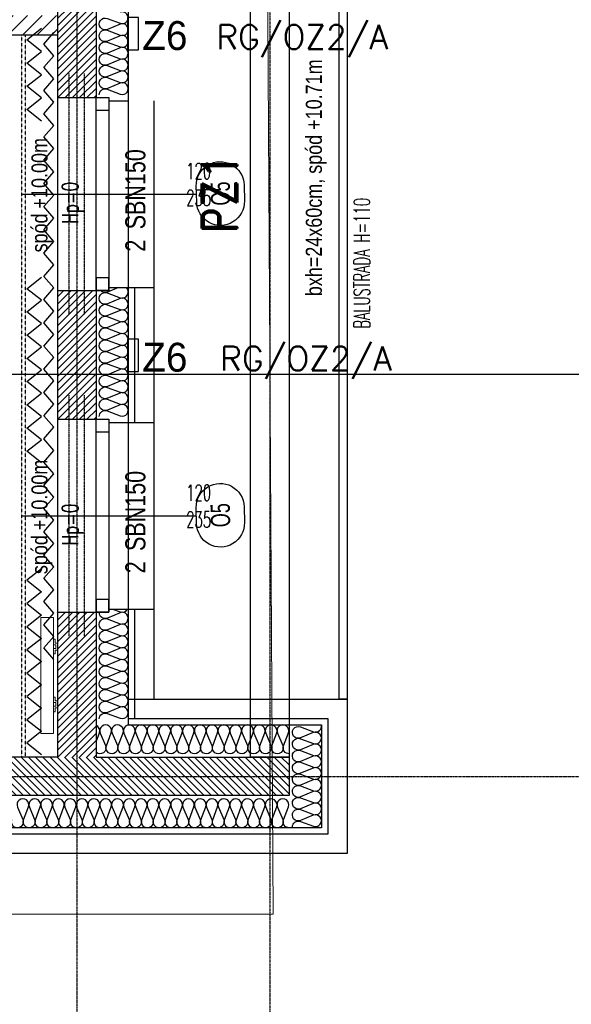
# Model space of a CAD drawing. Header units: millimetres. Extents: x 69081 to 158617, y -37521 to -9534.
# Tile 208 of 256: x 114503 to 114845, y -21415 to -20803. Entities that reach past the tile are written whole.
import ezdxf
from ezdxf.enums import TextEntityAlignment as Align

# ---------------------------------------------------------------- set-up
doc = ezdxf.new("R2010")
doc.units = ezdxf.units.MM
for name, pattern in [('DO', [0.8, 0.6, -0.1, 0, -0.1]), ('DP', [0.5, 0.3, -0.2]), ('KRESKOWA-SREDNIA', [0.2, 0.12, -0.08])]:
    doc.linetypes.add(name, pattern=pattern)
for name, color, linetype in [('0_oświetlenie', 7, 'Continuous'), ('A-----SZ', 8, 'Continuous'), ('A-BUD-MA-MATERIALY', 8, 'Continuous'), ('A-MEB', 8, 'Continuous'), ('A-OSI', 8, 'DO'), ('A-SCI', 7, 'Continuous'), ('AM DRZWI ZEWN', 1, 'Continuous'), ('BA_okn', 7, 'Continuous'), ('BA_okp', 2, 'Continuous'), ('BA_okw', 1, 'DP'), ('BA_sym', 7, 'Continuous'), ('BA_TXG', 3, 'Continuous'), ('BA_txs', 2, 'Continuous'), ('BA_WIC', 1, 'Continuous'), ('BZ_sym', 7, 'Continuous'), ('BZ_WIC', 1, 'Continuous'), ('E_Oświetlenie - Numer obwodu', 1, 'Continuous'), ('E_Oświetlenie - Opis', 4, 'Continuous'), ('JS_OLKA KONSTR', 231, 'Continuous'), ('Nadproża', 5, 'DO'), ('podciagi i nadproza', 3, 'DP'), ('R-----OP', 1, 'Continuous'), ('R-----WY', 1, 'Continuous')]:
    doc.layers.add(name, color=color, linetype=linetype)
doc.layers.add('IS_Grzejnik', color=15, linetype='Continuous', lineweight=5)
doc.layers.add('OPIS', color=7, linetype='Continuous', lineweight=25)
doc.layers.get('R-----WY').off()
doc.styles.add('BIKTBG', font='romand.shx', dxfattribs={"width": 0.9})
doc.styles.add('BIKTS', font='bikromsw.shx', dxfattribs={"width": 0.85})
doc.styles.add('ROMANS', font='romans.shx', dxfattribs={"height": 1})
doc.styles.add('SIMPLEX', font='simplex', dxfattribs={"width": 0.85})
doc.styles.add('TableTextStyle', font='txt')
doc.styles.add('WYM--ROMANSSHX-08', font='ROMANS.SHX', dxfattribs={"width": 0.8})

# ---------------------------------------------------------------- blocks, each defined once
blk = doc.blocks.new('osie')
at = {"layer": 'A-OSI'}
for p, q in [((20573.6, -41234.89), (20573.6, -44525.44)), ((20453.6, -43300.04), (20453.6, -44525.44)), ((16858.8, -44112.43), (20818.3, -44112.43))]:
    blk.add_line(p, q, dxfattribs=at)
blk = doc.blocks.new('symnadpr')
at = {"style": 'BIKTS', "width": 0.8}
blk.add_attdef('SZT_NADPR', text='', height=25, dxfattribs=at).set_placement((-48.7, -11.7), align=Align.RIGHT)
blk.add_attdef('NAZNADPR', (-42.6, -11.7), '', height=25, dxfattribs=at)
blk = doc.blocks.new('A$C04435ce7')
at = {"layer": 'Nadproża', "ltscale": 0.75}
for p, q in [((3849.1, 478.37), (3849.1, 328.37)), ((3858.68, 478.37), (3858.68, 328.37)), ((3849.1, 278.37), (3849.1, 128.37)), ((3858.68, 278.37), (3858.68, 128.37))]:
    blk.add_line(p, q, dxfattribs=at)
at = {"layer": 'podciagi i nadproza'}
blk.add_lwpolyline([(3962.09, 754.37), (3986.09, 754.37), (3986.09, 53.37), (3962.09, 53.37)], close=True, dxfattribs=at)
at = {"layer": 'BZ_sym'}
ref = blk.add_blockref('symnadpr', (3890.52, 402.98), dxfattribs=dict(at, xscale=0.5, yscale=0.5, zscale=0.5, rotation=90))
ref.add_attrib('naznadpr', 'SBN150', (3896.77, 381.48), dxfattribs={"height": 12.5, "rotation": 90, "style": 'BIKTS', "width": 0.8})
ref.add_attrib('szt_nadpr', '2', dxfattribs={"height": 12.5, "rotation": 90, "style": 'BIKTS', "width": 0.8}).set_placement((3896.77, 375.03), align=Align.RIGHT)
ref = blk.add_blockref('symnadpr', (3890.52, 202.98), dxfattribs=dict(at, xscale=0.5, yscale=0.5, zscale=0.5, rotation=90))
ref.add_attrib('naznadpr', 'SBN150', (3896.77, 181.48), dxfattribs={"height": 12.5, "rotation": 90, "style": 'BIKTS', "width": 0.8})
ref.add_attrib('szt_nadpr', '2', dxfattribs={"height": 12.5, "rotation": 90, "style": 'BIKTS', "width": 0.8}).set_placement((3896.77, 175.03), align=Align.RIGHT)
at = {"layer": 'BA_TXG', "style": 'BIKTBG', "width": 0.9}
blk.add_text('PZ1', height=22, rotation=90, dxfattribs=at).set_placement((3953.78, 404.02), align=Align.CENTER)
at = {"layer": 'OPIS', "char_height": 10, "rotation": 90, "style": 'WYM--ROMANSSHX-08'}
for s, insert, width, attachment_point in [('{\\fArial|b0|i0|c238|p34;bxh=24x60cm, spód +10.71m}', (3996.42, 487.14), 174.3659, 3), ('{\\fArial|b0|i0|c238|p34;spód +10.00m}', (3825.93, 367.11), 160, 1), ('{\\fArial|b0|i0|c238|p34;spód +10.00m}', (3825.93, 167.11), 160, 1)]:
    blk.add_mtext(s, dxfattribs=dict(at, insert=insert, width=width, attachment_point=attachment_point))
blk = doc.blocks.new('grzejniki pietro 2')
at = {"layer": 'IS_Grzejnik', "extrusion": (0, 0, -1), "elevation": -289.1}
blk.add_lwpolyline([(-20503.77, -43438.29), (-20503.77, -43510.29), (-20495.77, -43510.29), (-20495.77, -43438.29)], close=True, dxfattribs=at)
at = {"layer": 'IS_Grzejnik', "elevation": 289.1}
for points in [[(20503.77, -43451.79), (20503.77, -43455.13), (20505.17, -43455.13), (20505.17, -43457.46), (20503.77, -43457.46), (20503.77, -43460.79), (20504.77, -43460.79), (20504.77, -43458.46), (20506.17, -43458.46), (20506.17, -43454.13), (20504.77, -43454.13), (20504.77, -43451.79)], [(20503.77, -43487.79), (20503.77, -43491.13), (20505.17, -43491.13), (20505.17, -43493.46), (20503.77, -43493.46), (20503.77, -43496.79), (20504.77, -43496.79), (20504.77, -43494.46), (20506.17, -43494.46), (20506.17, -43490.13), (20504.77, -43490.13), (20504.77, -43487.79)]]:
    blk.add_lwpolyline(points, close=True, dxfattribs=at)
blk = doc.blocks.new('symdrz')
blk.add_lwpolyline([(-10, -30, -1), (-10, 30), (10, 30, -1), (10, -30)], format="xyb", close=True)
at = {"style": 'BIKTS', "width": 0.8}
blk.add_attdef('SZERDRZ', text='', height=25, dxfattribs=at).set_placement((77.1, 8.8), align=Align.CENTER)
blk.add_attdef('SYMDRZ', text='', height=25, dxfattribs=at).set_placement((0, 0), align=Align.MIDDLE)
blk.add_attdef('WYSDRZ', text='', height=25, dxfattribs=at).set_placement((77.1, -9.5), align=Align.TOP_CENTER)
blk = doc.blocks.new('A$C3901f979')
at = {"layer": 'AM DRZWI ZEWN'}
ref = blk.add_blockref('symdrz', (3789.51, 479.85), dxfattribs=dict(at, xscale=0.4950000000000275, yscale=0.4950000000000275, zscale=0.4950000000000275, rotation=91.31345348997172))
ref.add_attrib('Symdrz', 'O5', dxfattribs={"layer": 'BA_sym', "height": 12, "rotation": 91.31345, "style": 'BIKTS', "width": 0.7}).set_placement((3789.51, 479.85), align=Align.MIDDLE_CENTER)
ref = blk.add_blockref('symdrz', (3789.49, 279.85), dxfattribs=dict(at, xscale=0.4950000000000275, yscale=0.4950000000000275, zscale=0.4950000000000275, rotation=91.31345348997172))
ref.add_attrib('Symdrz', 'O5', dxfattribs={"layer": 'BA_sym', "height": 12, "rotation": 91.31345, "style": 'BIKTS', "width": 0.7}).set_placement((3789.49, 279.85), align=Align.MIDDLE_CENTER)
blk = doc.blocks.new('PRZEKROJE')
at = {"layer": 'R-----OP', "color": 121, "linetype": 'DP'}
blk.add_line((20555.1, -35018.77), (21600.08, -35018.77), dxfattribs=at)
blk.add_lwpolyline([(17635.62, -35018.77), (20288.52, -35018.77), (20288.52, -35018.77), (20555.1, -35018.77), (20555.1, -35018.77), (21600.08, -35018.77)], dxfattribs=at)
blk = doc.blocks.new('opis lamp')
at = {"layer": 'E_Oświetlenie - Numer obwodu', "style": 'SIMPLEX'}
blk.add_attdef('OBWÓD', text='', height=15, dxfattribs=at).set_placement((-9.46, -1.18), align=Align.CENTER)
at = {"layer": 'E_Oświetlenie - Opis', "style": 'SIMPLEX'}
blk.add_attdef('OPIS1', (55.72, 42.77), '', height=15, dxfattribs=at)

msp = doc.modelspace()

# ---------------------------------------------------------------- hatches: boundary and pattern name
at = {"layer": 'A-----SZ'}
h = msp.add_hatch(dxfattribs=at)
h.set_pattern_fill('ANSI31', color=256, angle=0.0000002)
h.set_pattern_definition([(45, (84872.62, -817.6832), (-2.24506404, 2.24506402), [])])
h.paths.add_polyline_path([(114526.1814, -20771.5849), (114550.1814, -20771.5849), (114550.1814, -20851.5849), (114526.1814, -20851.5849)])
h = msp.add_hatch(dxfattribs=at)
h.set_pattern_fill('ANSI31', color=256, scale=2)
h.set_pattern_definition([(45, (82698.275, 15253.8414), (-4.4901281, 4.4901281), [])])
h.paths.add_polyline_path([(114526.1415, -20800.5941), (114226.1415, -20800.5941), (114226.1415, -20791.5941), (114214.1415, -20791.5941), (114214.1415, -20844.5075), (114226.1415, -20844.5075), (114226.1415, -20812.5941), (114526.1415, -20812.5941)])
h.paths.add_polyline_path([(114226.1415, -20947.5075), (114214.1415, -20947.5075), (114214.1415, -21261.5941), (114226.1415, -21261.5941)])
h = msp.add_hatch(dxfattribs=at)
h.set_pattern_fill('ANSI31', color=256, angle=0.0000002)
h.set_pattern_definition([(45, (84872.62, -1017.6832), (-2.24506404, 2.24506402), [])])
h.paths.add_polyline_path([(114526.1814, -20971.5849), (114550.1814, -20971.5849), (114550.1814, -21051.5849), (114526.1814, -21051.5849)])
h = msp.add_hatch(dxfattribs=at)
h.set_pattern_fill('ANSI31', color=256, angle=0.0000002)
h.set_pattern_definition([(45, (84872.62, -1227.6832), (-2.24506404, 2.24506402), [])])
h.paths.add_polyline_path([(114526.1814, -21171.5849), (114550.1814, -21171.5849), (114550.1814, -21261.5849), (114526.1814, -21261.5849)])
h = msp.add_hatch(dxfattribs=at)
h.set_pattern_fill('ANSI31', color=256, angle=270.0000002)
h.set_pattern_definition([(315, (134624.083, 8390.9974), (2.24506402, 2.24506404), [])])
h.paths.add_polyline_path([(114670.1814, -21261.5849), (114670.1814, -21285.5849), (114245.1814, -21285.5849), (114245.1814, -21261.5849)])

# ---------------------------------------------------------------- linework, layer by layer
at = {"layer": '0_oświetlenie', "color": 7, "lineweight": 5, "elevation": 1}
msp.add_lwpolyline([(111353.9326, -21359.284), (114660.1136, -21359.284), (114644.1136, -18638.284), (113105.1136, -18638.284), (113105.1136, -19854.284), (112602.3789, -19854.284), (112319.9319, -18630.8715), (110820.3763, -18977.0712), (111353.9326, -21359.284)], dxfattribs=at)
at = {"layer": '0_oświetlenie'}
for points in [[(114569.6281, -20821.8694), (114576.6281, -20821.8694), (114576.6281, -20801.8694), (114569.6281, -20801.8694)], [(114569.6281, -21021.8694), (114576.6281, -21021.8694), (114576.6281, -21001.8694), (114569.6281, -21001.8694)]]:
    msp.add_lwpolyline(points, close=True, dxfattribs=at)
at = {"layer": 'A-BUD-MA-MATERIALY'}
for points in [[(114552.1412, -20849.8575, -0.52350852), (114557.1004, -20846.4192), (114565.183, -20849.4459, 1.47258809), (114565.0506, -20842.6216), (114557.2328, -20845.9003, -1.47258809), (114557.1004, -20839.076), (114565.183, -20842.1027, 1.47258809), (114565.0506, -20835.2785), (114557.2328, -20838.5571, -1.47258809), (114557.1004, -20831.7328), (114565.183, -20834.7596, 1.47258809), (114565.0506, -20827.9353), (114557.2328, -20831.214, -1.47258809), (114557.1004, -20824.3897), (114565.183, -20827.4164, 1.47258809), (114565.0506, -20820.5922), (114557.2328, -20823.8708, -1.47258809), (114557.1004, -20817.0465), (114565.183, -20820.0733, 1.47258809), (114565.0506, -20813.249), (114557.2328, -20816.5277, -1.47258809), (114557.1004, -20809.7034), (114565.183, -20812.7301, 1.47258809), (114565.0506, -20805.9059), (114557.2328, -20809.1845, -1.47258809), (114557.1004, -20802.3602), (114565.183, -20805.387, 1.47258809), (114565.0506, -20798.5627)], [(114552.1412, -21049.8575, -0.52350852), (114557.1004, -21046.4192), (114565.183, -21049.4459, 1.47258809), (114565.0506, -21042.6216), (114557.2328, -21045.9003, -1.47258809), (114557.1004, -21039.076), (114565.183, -21042.1027, 1.47258809), (114565.0506, -21035.2785), (114557.2328, -21038.5571, -1.47258809), (114557.1004, -21031.7328), (114565.183, -21034.7596, 1.47258809), (114565.0506, -21027.9353), (114557.2328, -21031.214, -1.47258809), (114557.1004, -21024.3897), (114565.183, -21027.4164, 1.47258809), (114565.0506, -21020.5922), (114557.2328, -21023.8708, -1.47258809), (114557.1004, -21017.0465), (114565.183, -21020.0733, 1.47258809), (114565.0506, -21013.249), (114557.2328, -21016.5277, -1.47258809), (114557.1004, -21009.7034), (114565.183, -21012.7301, 1.47258809), (114565.0506, -21005.9059), (114557.2328, -21009.1845, -1.47258809), (114557.1004, -21002.3602), (114565.183, -21005.387, 1.47258809), (114565.0506, -20998.5627), (114557.2328, -21001.8414, -1.47258809), (114557.1004, -20995.0171), (114565.183, -20998.0438, 1.47258809), (114565.0506, -20991.2196), (114557.2328, -20994.4982, -1.47258809), (114557.1004, -20987.6739), (114565.183, -20990.7007, 1.47258809), (114565.0506, -20983.8764), (114557.2328, -20987.1551, -1.47258809), (114557.1004, -20980.3308), (114565.183, -20983.3575, 1.47258809), (114565.0506, -20976.5333), (114557.2328, -20979.8119, -1.47258809), (114557.1004, -20972.9876), (114565.183, -20976.0144, 0.8757154), (114568.6128, -20969.5941, 0.8757154)], [(114564.0873, -20969.5941), (114557.2328, -20972.4688, -0.31337178), (114553.1343, -20971.5941, -0.31337178)], [(114552.1412, -21237.8575, -0.52350852), (114557.1004, -21234.4192), (114565.183, -21237.4459, 1.47258809), (114565.0506, -21230.6216), (114557.2328, -21233.9003, -1.47258809), (114557.1004, -21227.076), (114565.183, -21230.1027, 1.47258809), (114565.0506, -21223.2785), (114557.2328, -21226.5571, -1.47258809), (114557.1004, -21219.7328), (114565.183, -21222.7596, 1.47258809), (114565.0506, -21215.9353), (114557.2328, -21219.214, -1.47258809), (114557.1004, -21212.3897), (114565.183, -21215.4164, 1.47258809), (114565.0506, -21208.5922), (114557.2328, -21211.8708, -1.47258809), (114557.1004, -21205.0465), (114565.183, -21208.0733, 1.47258809), (114565.0506, -21201.249), (114557.2328, -21204.5277, -1.47258809), (114557.1004, -21197.7034), (114565.183, -21200.7301, 1.47258809), (114565.0506, -21193.9059), (114557.2328, -21197.1845, -1.47258809), (114557.1004, -21190.3602), (114565.183, -21193.387, 1.47258809), (114565.0506, -21186.5627), (114557.2328, -21189.8414, -1.47258809), (114557.1004, -21183.0171), (114565.183, -21186.0438, 1.47258809), (114565.0506, -21179.2196), (114557.2328, -21182.4982, -1.47258809), (114557.1004, -21175.6739), (114565.183, -21178.7007, 1.47258809), (114565.0506, -21171.8764), (114557.2328, -21175.1551, -0.5513775), (114552.1454, -21171.5941, -0.5513775)], [(114560.474, -21169.5941), (114565.183, -21171.3575, 0.38080163), (114569.7378, -21169.5941)], [(114670.1415, -21259.5943, -0.52350852), (114666.7031, -21254.6352), (114669.7298, -21246.5526, 1.47258809), (114662.9056, -21246.685), (114666.1842, -21254.5028, -1.47258809), (114659.3599, -21254.6352), (114662.3867, -21246.5526, 1.47258809), (114655.5624, -21246.685), (114658.841, -21254.5028, -1.47258809), (114652.0168, -21254.6352), (114655.0435, -21246.5526, 1.47258809), (114648.2192, -21246.685), (114651.4979, -21254.5028, -1.47258809), (114644.6736, -21254.6352), (114647.7004, -21246.5526, 1.47258809), (114640.8761, -21246.685), (114644.1547, -21254.5028, -1.47258809), (114637.3305, -21254.6352), (114640.3572, -21246.5526, 1.47258809), (114633.5329, -21246.685), (114636.8116, -21254.5028, -1.47258809), (114629.9873, -21254.6352), (114633.0141, -21246.5526, 1.47258809), (114626.1898, -21246.685), (114629.4684, -21254.5028, -1.47258809), (114622.6442, -21254.6352), (114625.6709, -21246.5526, 1.47258809), (114618.8466, -21246.685), (114622.1253, -21254.5028, -1.47258809), (114615.301, -21254.6352), (114618.3278, -21246.5526, 1.47258809), (114611.5035, -21246.685), (114614.7821, -21254.5028, -1.47258809), (114607.9579, -21254.6352), (114610.9846, -21246.5526, 1.47258809), (114604.1603, -21246.685), (114607.439, -21254.5028, -1.47258809), (114600.6147, -21254.6352), (114603.6415, -21246.5526, 1.47258809), (114596.8172, -21246.685), (114600.0958, -21254.5028, -1.47258809), (114593.2716, -21254.6352), (114596.2983, -21246.5526, 1.47258809), (114589.474, -21246.685), (114592.7527, -21254.5028, -1.47258809), (114585.9284, -21254.6352), (114588.9552, -21246.5526, 1.47258809), (114582.1309, -21246.685), (114585.4095, -21254.5028, -1.47258809), (114578.5853, -21254.6352), (114581.612, -21246.5526, 1.47258809), (114574.7877, -21246.685), (114578.0664, -21254.5028, -1.47258809), (114571.2421, -21254.6352), (114574.2688, -21246.5526, 1.47258809), (114567.4446, -21246.685), (114570.7232, -21254.5028, -1.47258809), (114563.899, -21254.6352), (114566.9257, -21246.5526, 1.47258809), (114560.1014, -21246.685), (114563.3801, -21254.5028, -1.47258809), (114556.5558, -21254.6352), (114559.5825, -21246.5526, 1.47258809), (114552.7583, -21246.685), (114556.0369, -21254.5028, -0.80885275), (114550.1415, -21258.6028, -0.80885275)], [(114550.1415, -21252.1548), (114552.2394, -21246.5526, 0.40970323), (114550.1415, -21241.8469)], [(114672.1412, -21305.0331, -0.52350852), (114677.1004, -21301.5947), (114685.183, -21304.6215, 1.47258809), (114685.0506, -21297.7972), (114677.2328, -21301.0758, -1.47258809), (114677.1004, -21294.2516), (114685.183, -21297.2783, 1.47258809), (114685.0506, -21290.454), (114677.2328, -21293.7327, -1.47258809), (114677.1004, -21286.9084), (114685.183, -21289.9352, 1.47258809), (114685.0506, -21283.1109), (114677.2328, -21286.3895, -1.47258809), (114677.1004, -21279.5653), (114685.183, -21282.592, 1.47258809), (114685.0506, -21275.7677), (114677.2328, -21279.0464, -1.47258809), (114677.1004, -21272.2221), (114685.183, -21275.2489, 1.47258809), (114685.0506, -21268.4246), (114677.2328, -21271.7032, -1.47258809), (114677.1004, -21264.879), (114685.183, -21267.9057, 1.47258809), (114685.0506, -21261.0814), (114677.2328, -21264.3601, -1.47258809), (114677.1004, -21257.5358), (114685.183, -21260.5626, 1.47258809), (114685.0506, -21253.7383), (114677.2328, -21257.0169, -1.47258809), (114677.1004, -21250.1927), (114685.183, -21253.2194, 1.47258809), (114685.0506, -21246.3951), (114677.2328, -21249.6738, -1.47258809), (114677.1004, -21242.8495), (114685.183, -21245.8763, 0.59976613), (114690.0439, -21241.5941, 0.59976613)], [(114670.1415, -21305.5941, -0.52350852), (114666.7031, -21300.6349), (114669.7298, -21292.5523, 1.47258809), (114662.9056, -21292.6847), (114666.1842, -21300.5026, -1.47258809), (114659.3599, -21300.6349), (114662.3867, -21292.5523, 1.47258809), (114655.5624, -21292.6847), (114658.841, -21300.5026, -1.47258809), (114652.0168, -21300.6349), (114655.0435, -21292.5523, 1.47258809), (114648.2192, -21292.6847), (114651.4979, -21300.5026, -1.47258809), (114644.6736, -21300.6349), (114647.7004, -21292.5523, 1.47258809), (114640.8761, -21292.6847), (114644.1547, -21300.5026, -1.47258809), (114637.3305, -21300.6349), (114640.3572, -21292.5523, 1.47258809), (114633.5329, -21292.6847), (114636.8116, -21300.5026, -1.47258809), (114629.9873, -21300.6349), (114633.0141, -21292.5523, 1.47258809), (114626.1898, -21292.6847), (114629.4684, -21300.5026, -1.47258809), (114622.6442, -21300.6349), (114625.6709, -21292.5523, 1.47258809), (114618.8466, -21292.6847), (114622.1253, -21300.5026, -1.47258809), (114615.301, -21300.6349), (114618.3278, -21292.5523, 1.47258809), (114611.5035, -21292.6847), (114614.7821, -21300.5026, -1.47258809), (114607.9579, -21300.6349), (114610.9846, -21292.5523, 1.47258809), (114604.1603, -21292.6847), (114607.439, -21300.5026, -1.47258809), (114600.6147, -21300.6349), (114603.6415, -21292.5523, 1.47258809), (114596.8172, -21292.6847), (114600.0958, -21300.5026, -1.47258809), (114593.2716, -21300.6349), (114596.2983, -21292.5523, 1.47258809), (114589.474, -21292.6847), (114592.7527, -21300.5026, -1.47258809), (114585.9284, -21300.6349), (114588.9552, -21292.5523, 1.47258809), (114582.1309, -21292.6847), (114585.4095, -21300.5026, -1.47258809), (114578.5853, -21300.6349), (114581.612, -21292.5523, 1.47258809), (114574.7877, -21292.6847), (114578.0664, -21300.5026, -1.47258809), (114571.2421, -21300.6349), (114574.2688, -21292.5523, 1.47258809), (114567.4446, -21292.6847), (114570.7232, -21300.5026, -1.47258809), (114563.899, -21300.6349), (114566.9257, -21292.5523, 1.47258809), (114560.1014, -21292.6847), (114563.3801, -21300.5026, -1.47258809), (114556.5558, -21300.6349), (114559.5825, -21292.5523, 1.47258809), (114552.7583, -21292.6847), (114556.0369, -21300.5026, -1.47258809), (114549.2127, -21300.6349), (114552.2394, -21292.5523, 1.47258809), (114545.4151, -21292.6847), (114548.6938, -21300.5026, -1.47258809), (114541.8695, -21300.6349), (114544.8962, -21292.5523, 1.47258809), (114538.072, -21292.6847), (114541.3506, -21300.5026, -1.47258809), (114534.5264, -21300.6349), (114537.5531, -21292.5523, 1.47258809), (114530.7288, -21292.6847), (114534.0075, -21300.5026, -1.47258809), (114527.1832, -21300.6349), (114530.2099, -21292.5523, 1.47258809), (114523.3857, -21292.6847), (114526.6643, -21300.5026, -1.47258809), (114519.84, -21300.6349), (114522.8668, -21292.5523, 1.47258809), (114516.0425, -21292.6847), (114519.3212, -21300.5026, -1.47258809), (114512.4969, -21300.6349), (114515.5236, -21292.5523, 1.47258809), (114508.6994, -21292.6847), (114511.978, -21300.5026, -1.47258809), (114505.1537, -21300.6349), (114508.1805, -21292.5523, 1.47258809), (114501.3562, -21292.6847), (114504.6349, -21300.5026, -1.47258809), (114497.8106, -21300.6349)]]:
    msp.add_lwpolyline(points, format="xyb", dxfattribs=at)
at = {"layer": 'A-MEB', "linetype": 'KRESKOWA-SREDNIA'}
msp.add_lwpolyline([(114504.1415, -21261.5941), (114504.1415, -20812.5941), (114506.1415, -20812.5941), (114506.1415, -21261.5941)], dxfattribs=at)
at = {"layer": 'A-MEB'}
for points in [[(114516.3238, -20822.8913), (114507.088, -20815.6705), (114516.3238, -20808.4498)], [(114523.8879, -20825.5288), (114517.6521, -20818.308), (114523.8879, -20811.0873)], [(114516.3238, -20837.3327), (114507.088, -20830.112), (114516.3238, -20822.8913)], [(114523.8879, -20839.9702), (114517.6521, -20832.7495), (114523.8879, -20825.5288)], [(114516.3238, -20851.7742), (114507.088, -20844.5535), (114516.3238, -20837.3327)], [(114523.8879, -20854.4117), (114517.6521, -20847.191), (114523.8879, -20839.9702)], [(114516.3238, -20866.2157), (114507.088, -20858.995), (114516.3238, -20851.7742)], [(114523.8879, -20868.8532), (114517.6521, -20861.6325), (114523.8879, -20854.4117)], [(114523.8879, -20883.2947), (114517.6521, -20876.0739), (114523.8879, -20868.8532)], [(114523.8879, -20897.7362), (114517.6521, -20890.5154), (114523.8879, -20883.2947)], [(114523.8879, -20912.1776), (114517.6521, -20904.9569), (114523.8879, -20897.7362)], [(114523.8879, -20926.6191), (114517.6521, -20919.3984), (114523.8879, -20912.1776)], [(114523.8879, -20941.0606), (114517.6521, -20933.8399), (114523.8879, -20926.6191)], [(114523.8879, -20955.5021), (114517.6521, -20948.2813), (114523.8879, -20941.0606)], [(114523.8879, -20969.9436), (114517.6521, -20962.7228), (114523.8879, -20955.5021)], [(114516.3238, -20977.6188), (114507.088, -20970.3981), (114516.3238, -20963.1773)], [(114523.8879, -20984.385), (114517.6521, -20977.1643), (114523.8879, -20969.9436)], [(114516.3238, -20992.0603), (114507.088, -20984.8395), (114516.3238, -20977.6188)], [(114523.8879, -20998.8265), (114517.6521, -20991.6058), (114523.8879, -20984.385)], [(114516.3238, -21006.5018), (114507.088, -20999.281), (114516.3238, -20992.0603)], [(114523.8879, -21013.268), (114517.6521, -21006.0472), (114523.8879, -20998.8265)], [(114516.3238, -21020.9432), (114507.088, -21013.7225), (114516.3238, -21006.5018)], [(114523.8879, -21027.7095), (114517.6521, -21020.4887), (114523.8879, -21013.268)], [(114516.3238, -21035.3847), (114507.088, -21028.164), (114516.3238, -21020.9432)], [(114523.8879, -21042.1509), (114517.6521, -21034.9302), (114523.8879, -21027.7095)], [(114516.3238, -21049.8262), (114507.088, -21042.6055), (114516.3238, -21035.3847)], [(114523.8879, -21056.5924), (114517.6521, -21049.3717), (114523.8879, -21042.1509)], [(114516.3238, -21064.2677), (114507.088, -21057.0469), (114516.3238, -21049.8262)], [(114523.8879, -21071.0339), (114517.6521, -21063.8132), (114523.8879, -21056.5924)], [(114516.3238, -21078.7092), (114507.088, -21071.4884), (114516.3238, -21064.2677)], [(114523.8879, -21085.4754), (114517.6521, -21078.2546), (114523.8879, -21071.0339)], [(114523.8879, -21099.9169), (114517.6521, -21092.6961), (114523.8879, -21085.4754)], [(114523.8879, -21114.3583), (114517.6521, -21107.1376), (114523.8879, -21099.9169)], [(114523.8879, -21128.7998), (114517.6521, -21121.5791), (114523.8879, -21114.3583)], [(114523.8879, -21143.2413), (114517.6521, -21136.0206), (114523.8879, -21128.7998)], [(114516.3238, -21144.4891), (114507.088, -21151.7098), (114516.3238, -21158.9306)], [(114523.8879, -21157.6828), (114517.6521, -21150.462), (114523.8879, -21143.2413)], [(114516.3238, -21158.9306), (114507.088, -21166.1513), (114516.3238, -21173.3721)], [(114523.8879, -21172.1242), (114517.6521, -21164.9035), (114523.8879, -21157.6828)], [(114516.3238, -21173.3721), (114507.088, -21180.5928), (114516.3238, -21187.8135)], [(114523.8879, -21186.5657), (114517.6521, -21179.345), (114523.8879, -21172.1242)], [(114523.8879, -21201.0072), (114517.6521, -21193.7865), (114523.8879, -21186.5657)], [(114516.3238, -21187.8135), (114507.088, -21195.0343), (114516.3238, -21202.255)], [(114516.3238, -21202.255), (114507.088, -21209.4758), (114516.3238, -21216.6965)], [(114516.3238, -21216.6965), (114507.088, -21223.9172), (114516.3238, -21231.138)], [(114516.3238, -21231.138), (114507.088, -21238.3587), (114516.3238, -21245.5794)], [(114516.3238, -21245.5794), (114507.088, -21252.8002), (114516.3238, -21260.0209)]]:
    msp.add_lwpolyline(points, dxfattribs=at)
at = {"layer": 'A-SCI', "color": 5}
msp.add_line((114226.1415, -20812.5941), (114526.1415, -20812.5941), dxfattribs=at)
at = {"layer": 'A-SCI', "color": 4}
for p, q in [((114526.1415, -20851.5941), (114558.1415, -20851.5941)), ((114526.1415, -20971.5941), (114558.1415, -20971.5941)), ((114526.1415, -21051.5941), (114558.1415, -21051.5941)), ((114526.1415, -21171.5941), (114558.1415, -21171.5941))]:
    msp.add_line(p, q, dxfattribs=at)
for points in [[(114570.1415, -20769.5941), (114570.1415, -20853.5941)], [(114526.1415, -20771.5941), (114526.1415, -20851.5941)], [(114550.1415, -20771.5941), (114550.1415, -20851.5941)], [(114558.1415, -20851.5941), (114558.1415, -20853.5941), (114570.1415, -20853.5941)], [(114526.1415, -20971.5941), (114526.1415, -21051.5941)], [(114550.1415, -20971.5941), (114550.1415, -21051.5941)], [(114558.1415, -20971.5941), (114558.1415, -20969.5941), (114570.1415, -20969.5941)], [(114558.1415, -20971.5941), (114558.1415, -20969.5941), (114586.1415, -20969.5941)], [(114570.1415, -20969.5941), (114570.1415, -21053.5941)], [(114586.1415, -20969.5941), (114586.1415, -21053.5941)], [(114558.1415, -21051.5941), (114558.1415, -21053.5941), (114570.1415, -21053.5941)], [(114558.1415, -21051.5941), (114558.1415, -21053.5941), (114586.1415, -21053.5941)], [(114570.1415, -21169.5941), (114570.1415, -21225.5941), (114706.1415, -21225.5941), (114706.1415, -21321.5941), (114063.6415, -21321.5941)], [(114526.1415, -21171.5941), (114526.1415, -21261.5941), (114065.6415, -21261.5941)], [(114550.1415, -21171.5941), (114550.1415, -21261.5941)], [(114558.1415, -21171.5941), (114558.1415, -21169.5941), (114570.1415, -21169.5941)], [(114558.1415, -21171.5941), (114558.1415, -21169.5941), (114586.1415, -21169.5941)], [(114586.1415, -21169.5941), (114586.1415, -21225.5941)], [(114550.1415, -21261.5941), (114670.1415, -21261.5941), (114670.1415, -21285.5941), (114538.1415, -21285.5941)], [(114538.1415, -21285.5941), (114065.6415, -21285.5941)]]:
    msp.add_lwpolyline(points, dxfattribs=at)
at = {"layer": 'BA_okn'}
for points in [[(114558.1415, -20851.5941), (114558.1415, -20971.5941), (114550.1415, -20971.5941), (114550.1415, -20851.5941)], [(114558.1415, -20851.5941), (114558.1415, -20859.5941), (114550.1415, -20859.5941), (114550.1415, -20851.5941)], [(114558.1415, -20971.5941), (114558.1415, -20963.5941), (114550.1415, -20963.5941), (114550.1415, -20971.5941)], [(114558.1415, -21051.5941), (114558.1415, -21171.5941), (114550.1415, -21171.5941), (114550.1415, -21051.5941)], [(114558.1415, -21051.5941), (114558.1415, -21059.5941), (114550.1415, -21059.5941), (114550.1415, -21051.5941)], [(114558.1415, -21171.5941), (114558.1415, -21163.5941), (114550.1415, -21163.5941), (114550.1415, -21171.5941)]]:
    msp.add_lwpolyline(points, close=True, dxfattribs=at)
at = {"layer": 'BA_okp'}
msp.add_lwpolyline([(114701.1415, -20596.5941), (114706.1415, -20596.5941), (114706.1415, -21225.5941), (114701.1415, -21225.5941), (114701.1415, -20596.5941)], dxfattribs=at)
at = {"layer": 'BA_okw'}
for p, q in [((114526.1415, -20851.5941), (114526.1415, -20971.5941)), ((114586.1415, -20853.5941), (114586.1415, -20969.5941)), ((114526.1415, -21051.5941), (114526.1415, -21171.5941)), ((114586.1415, -21053.5941), (114586.1415, -21169.5941))]:
    msp.add_line(p, q, dxfattribs=at)
for points in [[(114570.1415, -20853.5941), (114570.1415, -20969.5941)], [(114570.1415, -21053.5941), (114570.1415, -21169.5941)]]:
    msp.add_lwpolyline(points, dxfattribs=at)
at = {"layer": 'BA_WIC'}
for p, q in [((114503.7381, -20911.5941), (114612.5449, -20911.5941)), ((114503.7381, -21111.5941), (114612.5449, -21111.5941))]:
    msp.add_line(p, q, dxfattribs=at)
at = {"layer": 'BZ_WIC'}
for points in [[(114570.1415, -20969.5941), (114570.1415, -21053.5941)], [(114574.1415, -20969.5941), (114574.1415, -21053.5941)], [(114570.1415, -21169.5941), (114570.1415, -21241.5941), (114690.1415, -21241.5941), (114690.1415, -21305.5941), (114063.6415, -21305.5941)], [(114574.1415, -21169.5941), (114574.1415, -21237.5941), (114694.1415, -21237.5941), (114694.1415, -21309.5941), (114063.6415, -21309.5941)], [(114570.1415, -21225.5941), (114570.1415, -21241.5941), (114690.1415, -21241.5941), (114690.1415, -21305.5941), (114063.6415, -21305.5941)], [(114570.1415, -21237.5941), (114574.1415, -21237.5941), (114694.1415, -21237.5941), (114694.1415, -21309.5941), (114063.6415, -21309.5941)]]:
    msp.add_lwpolyline(points, dxfattribs=at)

# ---------------------------------------------------------------- block references
at = {"layer": '0_oświetlenie'}
ref = msp.add_blockref('opis lamp', (114656.124, -20793.4029, 1), dxfattribs=at)
ref.add_attrib('OBWÓD', 'RG/OZ2/A', dxfattribs={"layer": 'E_Oświetlenie - Numer obwodu', "height": 15, "style": 'SIMPLEX'}).set_placement((114678.2803, -20821.3709, 1), align=Align.CENTER)
ref = msp.add_blockref('opis lamp', (114658.4906, -20993.3803, 1), dxfattribs=at)
ref.add_attrib('OBWÓD', 'RG/OZ2/A', dxfattribs={"layer": 'E_Oświetlenie - Numer obwodu', "height": 15, "style": 'SIMPLEX'}).set_placement((114680.6469, -21021.3483, 1), align=Align.CENTER)
at = {"layer": 'A-SCI', "color": 4}
msp.add_blockref('osie', (94084.5456, 22838.835), dxfattribs=at)
at = {"layer": 'AM DRZWI ZEWN'}
msp.add_blockref('A$C3901f979', (110837.8965, -21391.1009), dxfattribs=at)
at = {"layer": 'IS_Grzejnik'}
msp.add_blockref('grzejniki pietro 2', (94019.9764, 22263.4019, -289.1), dxfattribs=at)
at = {"layer": 'JS_OLKA KONSTR'}
msp.add_blockref('A$C04435ce7', (110684.0499, -21314.9635), dxfattribs=at)
at = {"layer": 'R-----WY'}
msp.add_blockref('PRZEKROJE', (93259.4635, 13995.1786), dxfattribs=at)

# ---------------------------------------------------------------- texts
at = {"layer": '0_oświetlenie', "style": 'TableTextStyle'}
for p in [(114578.868, -20822.0031), (114578.868, -21022.0031)]:
    msp.add_text('Z6', height=18, dxfattribs=at).set_placement(p)
at = {"layer": 'BA_txs', "char_height": 10, "width": 211.406726, "attachment_point": 1, "style": 'ROMANS'}
for insert in [(114606.2169, -20892.2529), (114606.2169, -21092.2529)]:
    msp.add_mtext('\\pxse0.96;{\\W0.6;\\C1;120\\P235}', dxfattribs=dict(at, insert=insert))
at = {"layer": 'R-----OP', "char_height": 10, "rotation": 90, "style": 'ROMANS'}
for s, insert, width, attachment_point in [('\\pxql;{\\W0.7;Hp=0}', (114529.017, -20587.26), 342.829506, 3), ('\\pxql;{\\W0.6;BALUSTRADA H=110}', (114710.2828, -20995.2443), 237.48282, 1), ('\\pxql;{\\W0.7;Hp=0}', (114529.017, -20787.26), 342.829506, 3)]:
    msp.add_mtext(s, dxfattribs=dict(at, insert=insert, width=width, attachment_point=attachment_point))

doc.saveas('drawing.dxf')
